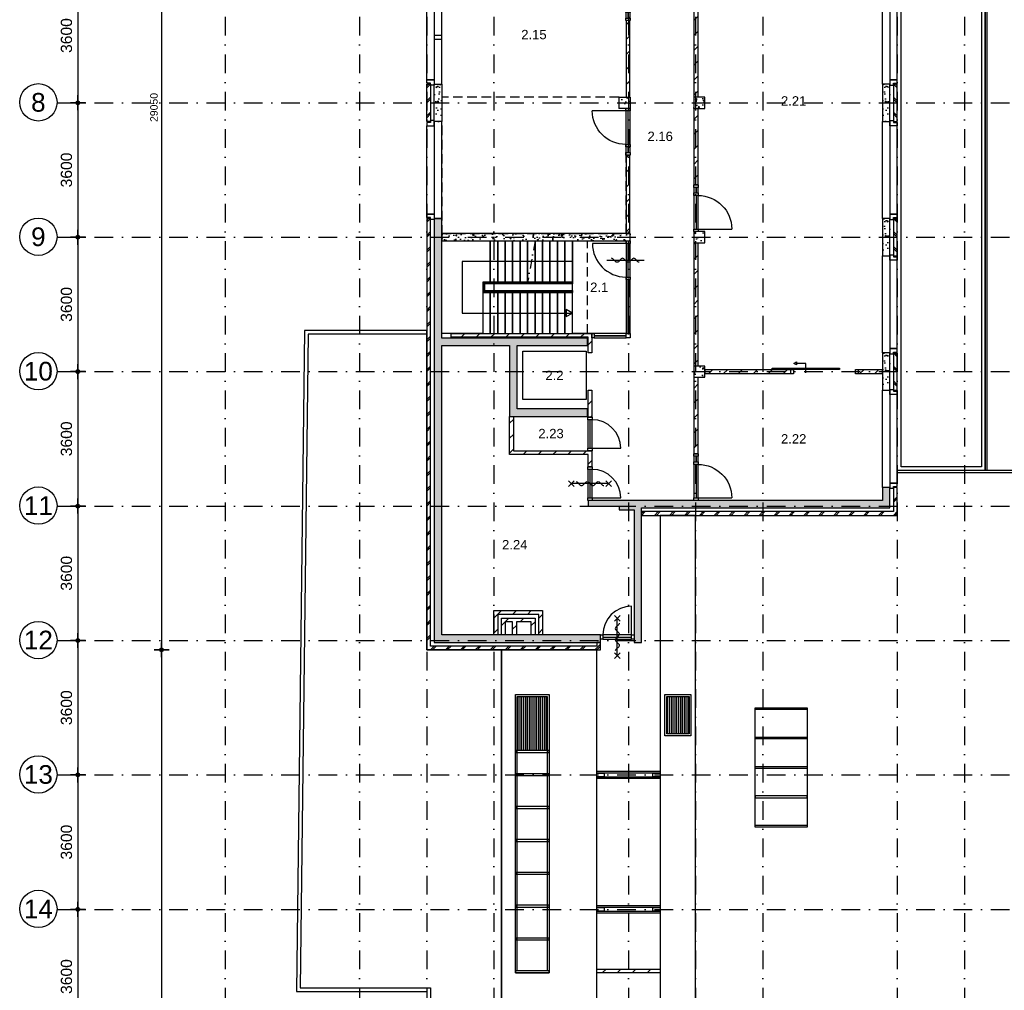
# Model space of a CAD drawing. Header units: millimetres. Extents: x -5500 to 79887, y -71178 to 5500.
# Tile 2 of 14: x -5500 to 20865, y -49568 to -23575. Entities that reach past the tile are written whole.
import ezdxf
from ezdxf.enums import TextEntityAlignment as Align

# ---------------------------------------------------------------- set-up
doc = ezdxf.new("R2010")
doc.units = ezdxf.units.MM
doc.header["$LTSCALE"] = 100
for name, pattern in [('DASHDOT', [1, 0.5, -0.25, 0, -0.25]), ('DASHEDX2', [38.1, 25.4, -12.7]), ('p_stramien$0$DASHDOT', [1, 0.5, -0.25, 0, -0.25])]:
    doc.linetypes.add(name, pattern=pattern)
for name, color, linetype in [('A--A21--_BUITENWAND', 9, 'Continuous'), ('A--A22--_BINNENWAND', 9, 'Continuous'), ('A--A28--_KONSTRUKTIES', 9, 'Continuous'), ('A--L21--_BUITENWAND', 4, 'Continuous'), ('A--L22--_BINNENWAND', 7, 'Continuous'), ('A--L24--_TRAPPEN', 1, 'Continuous'), ('A--L27--_DAKEN', 7, 'Continuous'), ('A--L28--_KONSTRUKTIES', 4, 'Continuous'), ('A--L31--_BUITENKOZIJN', 4, 'Continuous'), ('A--L32--_BINNENKOZIJN', 4, 'Continuous'), ('A--L45--_PLAFONDAFW', 9, 'Continuous'), ('A--L65--_BEVEILIGING', 1, 'Continuous'), ('A--L66--_TRANSPORTINSTAL', 1, 'Continuous'), ('A--M$1A_MAATVOERING', 1, 'Continuous'), ('A--T$1A_0_25MM', 4, 'Continuous'), ('p_stramien$0$A--L$7A-_STRAMIEN', 250, 'p_stramien$0$DASHDOT'), ('p_stramien$0$A--M$1A_MAATVOERING', 1, 'Continuous'), ('p_stramien$0$A--T$1A_0_50MM', 3, 'Continuous')]:
    doc.layers.add(name, color=color, linetype=linetype)
doc.styles.add('p_stramien$0$TEXT-0_30', font='arial.ttf', dxfattribs={"height": 300})
doc.styles.add('p_stramien$0$TEXT-0_50', font='arial.ttf', dxfattribs={"height": 500})
doc.styles.add('TEXT-0_20', font='arial.ttf', dxfattribs={"height": 200})
doc.styles.add('TEXT-0_25', font='arial.ttf', dxfattribs={"height": 250})
doc.dimstyles.new('DIM-2', dxfattribs={"dimscale": 100, "dimtxt": 2, "dimasz": 1, "dimexe": 0, "dimexo": 0, "dimgap": 0, "dimtad": 0, "dimdec": 0, "dimzin": 0, "dimdsep": 46, "dimtxsty": 'TEXT-0_20', "dimblk1": 'MAATPUNT', "dimblk2": 'MAATPUNT', "dimsah": 1, "dimcen": 0, "dimse1": 1, "dimse2": 1, "dimclrd": 9, "dimclre": 1, "dimclrt": 2, "dimazin": 0, "dimtfac": 0.75, "dimtdec": 0, "dimtix": 1, "dimtmove": 2, "dimatfit": 3, "dimfxl": 0, "dimtvp": 1, "dimtolj": 1, "dimtzin": 0, "dimarcsym": 0})
doc.dimstyles.new('p_stramien$0$DIM-3', dxfattribs={"dimscale": 100, "dimtxt": 3, "dimasz": 1, "dimexe": 0, "dimexo": 0, "dimgap": 0, "dimtad": 0, "dimdec": 0, "dimzin": 0, "dimdsep": 46, "dimtxsty": 'p_stramien$0$TEXT-0_30', "dimblk1": 'p_stramien$0$MAATPUNT', "dimblk2": 'p_stramien$0$MAATPUNT', "dimsah": 1, "dimcen": 0, "dimse1": 1, "dimse2": 1, "dimclrd": 9, "dimclre": 1, "dimclrt": 3, "dimazin": 0, "dimtfac": 0.75, "dimtdec": 0, "dimtix": 1, "dimtmove": 2, "dimatfit": 3, "dimfxl": 0, "dimtvp": 1, "dimtolj": 1, "dimtzin": 0, "dimarcsym": 0})
pattern_1 = [(45, (0, 50), (-200, 200), []), (45, (50, 50), (-200, 200), [])]
pattern_2 = [(45, (0, 0), (-200, 200), [])]
pattern_3 = [(90, (0, 0), (-50, 3e-15), [])]

# ---------------------------------------------------------------- blocks, each defined once
blk = doc.blocks.new('bu_koz_2600')
at = {"layer": 'A--L21--_BUITENWAND', "color": 9}
blk.add_lwpolyline([(0, -300), (2600, -300), (2600, -100), (0, -100)], close=True, dxfattribs=at)
at = {"layer": 'A--L31--_BUITENKOZIJN', "color": 1}
for points in [[(-25, 0), (25, 0), (25, 100), (115, 100), (115, -100), (-25, -100), (-25, 0)], [(2625, 0), (2575, 0), (2575, 100), (2485, 100), (2485, -100), (2625, -100), (2625, 0)]]:
    blk.add_lwpolyline(points, dxfattribs=at)
at = {"layer": 'A--L31--_BUITENKOZIJN', "color": 9}
blk.add_lwpolyline([(115, 100), (2485, 100), (2485, -100), (115, -100)], close=True, dxfattribs=at)
blk = doc.blocks.new('bi_koz_1250')
at = {"layer": 'A--L32--_BINNENKOZIJN', "color": 1}
for points in [[(-57, -67), (57, -67), (57, 0), (-57, 0)], [(0, -67), (57, -67), (57, -967), (0, -967)], [(-57, -1034), (57, -1034), (57, -967), (-57, -967)], [(-57, -1250), (57, -1250), (57, -1183), (-57, -1183)]]:
    blk.add_lwpolyline(points, close=True, dxfattribs=at)
at = {"layer": 'A--L32--_BINNENKOZIJN', "color": 9}
for points in [[(-57, -67), (57, -67), (57, -967), (-57, -967)], [(-57, -1034), (0, -1034), (0, -1183), (-57, -1183)], [(0, -1034), (57, -1034), (57, -1183), (0, -1183)]]:
    blk.add_lwpolyline(points, close=True, dxfattribs=at)
blk.add_lwpolyline([(57, -67), (957, -67)], dxfattribs=at)
blk.add_arc((57, -67), 900, 270, 0, dxfattribs=at)
blk = doc.blocks.new('brand_zs')
at = {"layer": 'A--L65--_BEVEILIGING'}
blk.add_lwpolyline([(-298, 50, -0.198912), (-263, 35), (-185, -43, 0.414214), (-114, -43), (-35, 35, -0.414214), (35, 35), (114, -43, 0.414214), (185, -43), (263, 35, -0.414214), (334, 35), (412, -43, 0.203344), (448, -58)], format="xyb", dxfattribs=at)
blk.add_lwpolyline([(573, -4), (-427, -4)], dxfattribs=at)
blk = doc.blocks.new('bi_koz_900')
at = {"layer": 'A--L32--_BINNENKOZIJN', "color": 1}
for points in [[(57, -67), (-57, -67), (-57, 0), (57, 0)], [(0, -67), (-57, -67), (-57, -833), (0, -833)], [(57, -900), (-57, -900), (-57, -833), (57, -833)]]:
    blk.add_lwpolyline(points, close=True, dxfattribs=at)
at = {"layer": 'A--L32--_BINNENKOZIJN', "color": 9}
blk.add_lwpolyline([(-57, -67), (-823, -67)], dxfattribs=at)
blk.add_lwpolyline([(57, -67), (-57, -67), (-57, -833), (57, -833)], close=True, dxfattribs=at)
blk.add_arc((-57, -67), 766, 180, 270, dxfattribs=at)
blk = doc.blocks.new('bi_koz_sfd_1800')
at = {"layer": 'A--L32--_BINNENKOZIJN', "color": 1}
for points in [[(-57, -67), (57, -67), (57, 0), (-57, 0)], [(57, -500), (57, -2300), (97, -2300), (97, -500)], [(-57, -1800), (57, -1800), (57, -1733), (-57, -1733)]]:
    blk.add_lwpolyline(points, close=True, dxfattribs=at)
at = {"layer": 'A--L32--_BINNENKOZIJN', "color": 7}
blk.add_lwpolyline([(-28, -1400), (222, -1400), (222, -1650)], dxfattribs=at)
for points in [[(181, -1650), (222, -1720), (263, -1650)], [(222, -1650), (222, -1650), (222, -1650)]]:
    blk.add_lwpolyline(points, close=True, dxfattribs=at)
blk = doc.blocks.new('p_stramien$0$stramien')
at = {"layer": 'p_stramien$0$A--M$1A_MAATVOERING', "color": 1}
blk.add_circle((0, 0), 500, dxfattribs=at)
at = {"layer": 'p_stramien$0$A--T$1A_0_50MM', "style": 'p_stramien$0$TEXT-0_50'}
blk.add_attdef('AS', text='', height=500, dxfattribs=at).set_placement((0, 0), align=Align.MIDDLE_CENTER)
blk = doc.blocks.new('p_stramien$0$MAATPUNT')
at = {"color": 9, "linetype": 'Continuous'}
for p, q in [((-2, 0), (2, 0)), ((0, 2), (0, -2))]:
    blk.add_line(p, q, dxfattribs=at)
at = {"color": 1, "linetype": 'Continuous'}
blk.add_circle((0, 0), 0.5, dxfattribs=at)
blk = doc.blocks.new('*D327')
at = {"layer": 'p_stramien$0$A--M$1A_MAATVOERING', "color": 9, "lineweight": -2}
blk.add_line((-3941, -22300), (-3941, -25700), dxfattribs=at)
at = {"layer": 'p_stramien$0$A--M$1A_MAATVOERING', "color": 9, "lineweight": -2, "xscale": 100, "yscale": 100, "zscale": 100}
for p, rotation in [((-3941, -22200), 90), ((-3941, -25800), 270)]:
    blk.add_blockref('p_stramien$0$MAATPUNT', p, dxfattribs=dict(at, rotation=rotation))
at = {"layer": 'p_stramien$0$A--M$1A_MAATVOERING', "color": 3, "insert": (-4247, -24000), "char_height": 300, "attachment_point": 5, "rotation": 90, "style": 'p_stramien$0$TEXT-0_30'}
blk.add_mtext('\\A1;3600', dxfattribs=at)
blk = doc.blocks.new('*D325')
at = {"layer": 'p_stramien$0$A--M$1A_MAATVOERING', "color": 9, "lineweight": -2}
blk.add_line((-3941, -25900), (-3941, -29300), dxfattribs=at)
at = {"layer": 'p_stramien$0$A--M$1A_MAATVOERING', "color": 9, "lineweight": -2, "xscale": 100, "yscale": 100, "zscale": 100}
for p, rotation in [((-3941, -25800), 90), ((-3941, -29400), 270)]:
    blk.add_blockref('p_stramien$0$MAATPUNT', p, dxfattribs=dict(at, rotation=rotation))
at = {"layer": 'p_stramien$0$A--M$1A_MAATVOERING', "color": 3, "insert": (-4247, -27600), "char_height": 300, "attachment_point": 5, "rotation": 90, "style": 'p_stramien$0$TEXT-0_30'}
blk.add_mtext('\\A1;3600', dxfattribs=at)
blk = doc.blocks.new('*D323')
at = {"layer": 'p_stramien$0$A--M$1A_MAATVOERING', "color": 9, "lineweight": -2}
blk.add_line((-3941, -29500), (-3941, -32900), dxfattribs=at)
at = {"layer": 'p_stramien$0$A--M$1A_MAATVOERING', "color": 9, "lineweight": -2, "xscale": 100, "yscale": 100, "zscale": 100}
for p, rotation in [((-3941, -29400), 90), ((-3941, -33000), 270)]:
    blk.add_blockref('p_stramien$0$MAATPUNT', p, dxfattribs=dict(at, rotation=rotation))
at = {"layer": 'p_stramien$0$A--M$1A_MAATVOERING', "color": 3, "insert": (-4247, -31200), "char_height": 300, "attachment_point": 5, "rotation": 90, "style": 'p_stramien$0$TEXT-0_30'}
blk.add_mtext('\\A1;3600', dxfattribs=at)
blk = doc.blocks.new('*D321')
at = {"layer": 'p_stramien$0$A--M$1A_MAATVOERING', "color": 9, "lineweight": -2}
blk.add_line((-3941, -33100), (-3941, -36500), dxfattribs=at)
at = {"layer": 'p_stramien$0$A--M$1A_MAATVOERING', "color": 9, "lineweight": -2, "xscale": 100, "yscale": 100, "zscale": 100}
for p, rotation in [((-3941, -33000), 90), ((-3941, -36600), 270)]:
    blk.add_blockref('p_stramien$0$MAATPUNT', p, dxfattribs=dict(at, rotation=rotation))
at = {"layer": 'p_stramien$0$A--M$1A_MAATVOERING', "color": 3, "insert": (-4247, -34800), "char_height": 300, "attachment_point": 5, "rotation": 90, "style": 'p_stramien$0$TEXT-0_30'}
blk.add_mtext('\\A1;3600', dxfattribs=at)
blk = doc.blocks.new('*D319')
at = {"layer": 'p_stramien$0$A--M$1A_MAATVOERING', "color": 9, "lineweight": -2}
blk.add_line((-3941, -36700), (-3941, -40100), dxfattribs=at)
at = {"layer": 'p_stramien$0$A--M$1A_MAATVOERING', "color": 9, "lineweight": -2, "xscale": 100, "yscale": 100, "zscale": 100}
for p, rotation in [((-3941, -36600), 90), ((-3941, -40200), 270)]:
    blk.add_blockref('p_stramien$0$MAATPUNT', p, dxfattribs=dict(at, rotation=rotation))
at = {"layer": 'p_stramien$0$A--M$1A_MAATVOERING', "color": 3, "insert": (-4247, -38400), "char_height": 300, "attachment_point": 5, "rotation": 90, "style": 'p_stramien$0$TEXT-0_30'}
blk.add_mtext('\\A1;3600', dxfattribs=at)
blk = doc.blocks.new('*D317')
at = {"layer": 'p_stramien$0$A--M$1A_MAATVOERING', "color": 9, "lineweight": -2}
blk.add_line((-3941, -40300), (-3941, -43700), dxfattribs=at)
at = {"layer": 'p_stramien$0$A--M$1A_MAATVOERING', "color": 9, "lineweight": -2, "xscale": 100, "yscale": 100, "zscale": 100}
for p, rotation in [((-3941, -40200), 90), ((-3941, -43800), 270)]:
    blk.add_blockref('p_stramien$0$MAATPUNT', p, dxfattribs=dict(at, rotation=rotation))
at = {"layer": 'p_stramien$0$A--M$1A_MAATVOERING', "color": 3, "insert": (-4247, -42000), "char_height": 300, "attachment_point": 5, "rotation": 90, "style": 'p_stramien$0$TEXT-0_30'}
blk.add_mtext('\\A1;3600', dxfattribs=at)
blk = doc.blocks.new('*D315')
at = {"layer": 'p_stramien$0$A--M$1A_MAATVOERING', "color": 9, "lineweight": -2}
blk.add_line((-3941, -43900), (-3941, -47300), dxfattribs=at)
at = {"layer": 'p_stramien$0$A--M$1A_MAATVOERING', "color": 9, "lineweight": -2, "xscale": 100, "yscale": 100, "zscale": 100}
for p, rotation in [((-3941, -43800), 90), ((-3941, -47400), 270)]:
    blk.add_blockref('p_stramien$0$MAATPUNT', p, dxfattribs=dict(at, rotation=rotation))
at = {"layer": 'p_stramien$0$A--M$1A_MAATVOERING', "color": 3, "insert": (-4247, -45600), "char_height": 300, "attachment_point": 5, "rotation": 90, "style": 'p_stramien$0$TEXT-0_30'}
blk.add_mtext('\\A1;3600', dxfattribs=at)
blk = doc.blocks.new('*D345')
at = {"layer": 'p_stramien$0$A--M$1A_MAATVOERING', "color": 9, "lineweight": -2}
blk.add_line((-3941, -47500), (-3941, -50900), dxfattribs=at)
at = {"layer": 'p_stramien$0$A--M$1A_MAATVOERING', "color": 9, "lineweight": -2, "xscale": 100, "yscale": 100, "zscale": 100}
for p, rotation in [((-3941, -47400), 90), ((-3941, -51000), 270)]:
    blk.add_blockref('p_stramien$0$MAATPUNT', p, dxfattribs=dict(at, rotation=rotation))
at = {"layer": 'p_stramien$0$A--M$1A_MAATVOERING', "color": 3, "insert": (-4247, -49200), "char_height": 300, "attachment_point": 5, "rotation": 90, "style": 'p_stramien$0$TEXT-0_30'}
blk.add_mtext('\\A1;3600', dxfattribs=at)
blk = doc.blocks.new('brand_zs_30')
at = {"layer": 'A--L65--_BEVEILIGING'}
for points in [[(-577, -75), (-427, 75)], [(-427, -75), (-577, 75)], [(498, 0), (-502, 0)], [(423, -75), (573, 75)], [(573, -75), (423, 75)]]:
    blk.add_lwpolyline(points, dxfattribs=at)
blk.add_lwpolyline([(-373, 54, -0.198912), (-338, 40), (-260, -39, 0.414214), (-189, -39), (-110, 40, -0.414214), (-40, 40), (39, -39, 0.414214), (110, -39), (188, 40, -0.414214), (259, 40), (337, -39, 0.203344), (373, -53)], format="xyb", dxfattribs=at)
blk = doc.blocks.new('MAATPUNT')
at = {"color": 9, "linetype": 'Continuous'}
for p, q in [((-2, 0), (2, 0)), ((0, 2), (0, -2))]:
    blk.add_line(p, q, dxfattribs=at)
at = {"color": 1, "linetype": 'Continuous'}
blk.add_circle((0, 0), 0.5, dxfattribs=at)
blk = doc.blocks.new('*D191')
at = {"layer": 'A--M$1A_MAATVOERING', "color": 9, "lineweight": -2}
blk.add_line((-1700, -11500), (-1700, -40350), dxfattribs=at)
at = {"layer": 'A--M$1A_MAATVOERING', "color": 9, "lineweight": -2, "xscale": 100, "yscale": 100, "zscale": 100}
for p, rotation in [((-1700, -11400), 90), ((-1700, -40450), 270)]:
    blk.add_blockref('MAATPUNT', p, dxfattribs=dict(at, rotation=rotation))
at = {"layer": 'A--M$1A_MAATVOERING', "color": 2, "insert": (-1904.2, -25925), "char_height": 200, "attachment_point": 5, "rotation": 90, "style": 'TEXT-0_20'}
blk.add_mtext('\\A1;29050', dxfattribs=at)
blk = doc.blocks.new('*D192')
at = {"layer": 'A--M$1A_MAATVOERING', "color": 9, "lineweight": -2}
blk.add_line((-1700, -40550), (-1700, -63700), dxfattribs=at)
at = {"layer": 'A--M$1A_MAATVOERING', "color": 9, "lineweight": -2, "xscale": 100, "yscale": 100, "zscale": 100}
for p, rotation in [((-1700, -40450), 90), ((-1700, -63800), 270)]:
    blk.add_blockref('MAATPUNT', p, dxfattribs=dict(at, rotation=rotation))
at = {"layer": 'A--M$1A_MAATVOERING', "color": 2, "insert": (-1904.2, -52125), "char_height": 200, "attachment_point": 5, "rotation": 90, "style": 'TEXT-0_20'}
blk.add_mtext('\\A1;23350', dxfattribs=at)
blk = doc.blocks.new('p_stramien')
at = {"layer": 'p_stramien$0$A--L$7A-_STRAMIEN', "ltscale": 10}
for points in [[(0, 4500), (0, -70400)], [(3600, 4500), (3600, -70400)], [(5400, 4500), (5400, -70400)], [(7200, 4500), (7200, -70400)], [(10800, 4500), (10800, -70400)], [(12600, 4500), (12600, -70400)], [(14400, 4500), (14400, -70400)], [(18000, 4500), (18000, -70400)], [(19800, 4500), (19800, -70400)], [(-4500.1, -25800), (42100, -25800)], [(-4500.1, -29400), (42100, -29400)], [(-4500.1, -33000), (42100, -33000)], [(-4500.1, -36600), (42100, -36600)], [(-4500.1, -40200), (42100, -40200)], [(-4500.1, -43800), (42100, -43800)], [(-4500.1, -47400), (42100, -47400)]]:
    blk.add_lwpolyline(points, dxfattribs=at)
at = {"layer": 'p_stramien$0$A--L$7A-_STRAMIEN', "rotation": 360}
for p, values in [((-5000, -25788.1), {'AS': '8'}), ((-5000, -29388.1), {'AS': '9'}), ((-5000, -32988.1), {'AS': '10'}), ((-5000, -36588.1), {'AS': '11'}), ((-5000, -40188.1), {'AS': '12'}), ((-5000, -43788.1), {'AS': '13'}), ((-5000, -47388.1), {'AS': '14'})]:
    blk.add_blockref('p_stramien$0$stramien', p, dxfattribs=at).add_auto_attribs(values)
at = {"layer": 'p_stramien$0$A--M$1A_MAATVOERING'}
for base, p1, p2, picture, middle in [((-3940.8, -25800), (0, -22200), (0, -25800), '*D327', (-4247.1, -24000)), ((-3940.8, -29400), (0, -25800), (0, -29400), '*D325', (-4247.1, -27600)), ((-3940.8, -33000), (0, -29400), (0, -33000), '*D323', (-4247.1, -31200)), ((-3940.8, -36600), (0, -33000), (0, -36600), '*D321', (-4247.1, -34800)), ((-3940.8, -40200), (0, -36600), (0, -40200), '*D319', (-4247.1, -38400)), ((-3940.8, -43800), (0, -40200), (0, -43800), '*D317', (-4247.1, -42000)), ((-3940.8, -47400), (0, -43800), (0, -47400), '*D315', (-4247.1, -45600)), ((-3940.8, -51000), (0, -47400), (0, -51000), '*D345', (-4247.1, -49200))]:
    dim = blk.add_linear_dim(base=base, p1=p1, p2=p2, angle=90, dimstyle='p_stramien$0$DIM-3', dxfattribs=at)
    dim.commit()
    dim.dimension.update_dxf_attribs({"geometry": picture, "text_midpoint": middle})

msp = doc.modelspace()

# ---------------------------------------------------------------- hatches: boundary and pattern name
at = {"layer": 'A--A21--_BUITENWAND'}
h = msp.add_hatch(dxfattribs=at)
h.set_pattern_fill('BAKSTEEN', color=256, scale=100, style=0)
h.set_pattern_definition(pattern_1)
h.paths.add_polyline_path([(5400, -25300), (5400, -26300), (5500, -26300), (5500, -25300)])
h = msp.add_hatch(dxfattribs=at)
h.set_pattern_fill('CONCRETE2', color=256, scale=25, style=0)
h.paths.add_polyline_path([(5600, -25300), (5600, -26300), (5800, -26300), (5800, -25300)])
h = msp.add_hatch(dxfattribs=at)
h.set_pattern_fill('CONCRETE2', color=256, scale=25, angle=180, style=0)
h.set_pattern_definition([(130, (23400, 0), (-364.3682, -31.878), [38.1, -419.1]), (185, (23400, 0), (70.4857, 382.1136), [30.48, -335.28]), (79.5486, (23369.64, -2.66), (-293.8828, 350.2353), [32.38, -356.18]), (133.8158, (23400, 101.6), (-542.1585, -84.084), [57.15, -628.65]), (83.3644, (23354.8, 94.6), (-474.809, 494.852), [48.57, -534.27]), (188.8158, (23400, 101.6), (-474.808, 494.852), [45.72, -502.92]), (159, (23349.2, 76.2), (-303.2288, -204.5304), [38.1, -419.1]), (214, (23349.2, 76.2), (-123.604, 368.376), [30.48, -335.28]), (108.5486, (23323.93, 59.16), (-426.833, 163.8455), [32.38, -356.18]), (142.5, (23400, 0), (-6.1772, 169.1101), [0, -331.216, 0, -340.36, 0, -336.55]), (172.5, (23400, 0), (-133.6393, 200.3611), [0, -194.056, 0, -323.596, 0, -128.27]), (212.5, (23513.28, 0), (-271.1818, -11.4579), [0, -127, 0, -396.24, 0, -525.78]), (222.5, (23564.08, 0), (-296.2586, 50.8533), [0, -165.1, 0, -263.144, 0, -373.38])])
h.paths.add_polyline_path([(17800, -25300), (17800, -26300), (17600, -26300), (17600, -25300)])
h = msp.add_hatch(dxfattribs=at)
h.set_pattern_fill('BAKSTEEN', color=256, scale=100, angle=180, style=0)
h.set_pattern_definition([(135, (23400, 50), (200, 200), []), (135, (23350, 50), (200, 200), [])])
h.paths.add_polyline_path([(18000, -25300), (18000, -26300), (17900, -26300), (17900, -25300)])
h = msp.add_hatch(dxfattribs=at)
h.set_pattern_fill('BAKSTEEN', color=256, scale=100, style=0)
h.set_pattern_definition(pattern_1)
h.paths.add_polyline_path([(5400, -39700), (5400, -40450), (10050, -40450), (10050, -40350), (10050, -40250), (9950, -40250), (9950, -40350), (5500, -40350), (5500, -39700), (5500, -28900), (5400, -28900)])
h = msp.add_hatch(dxfattribs=at)
h.set_pattern_fill('CONCRETE2', color=256, scale=25, style=0)
h.paths.add_polyline_path([(5600, -39700), (5600, -40250), (10050, -40250), (10050, -40050), (5800, -40050), (5800, -39700), (5800, -32300), (7620, -32300), (7620, -34200), (9700, -34200), (9700, -34000), (7820, -34000), (7820, -32300), (9700, -32300), (9700, -32100), (5800, -32100), (5800, -28900), (5600, -28900), (5600, -32100), (5600, -32300)])
h = msp.add_hatch(dxfattribs=at)
h.set_pattern_fill('CONCRETE2', color=256, scale=25, angle=180, style=0)
h.set_pattern_definition([(130, (23400, -3600), (-364.3682, -31.878), [38.1, -419.1]), (185, (23400, -3600), (70.4857, 382.1136), [30.48, -335.28]), (79.5486, (23369.64, -3602.66), (-293.8828, 350.2353), [32.38, -356.18]), (133.8158, (23400, -3498.4), (-542.1585, -84.084), [57.15, -628.65]), (83.3644, (23354.8, -3505.4), (-474.809, 494.852), [48.57, -534.27]), (188.8158, (23400, -3498.4), (-474.808, 494.852), [45.72, -502.92]), (159, (23349.2, -3523.8), (-303.2288, -204.5304), [38.1, -419.1]), (214, (23349.2, -3523.8), (-123.604, 368.376), [30.48, -335.28]), (108.5486, (23323.93, -3540.84), (-426.833, 163.8455), [32.38, -356.18]), (142.5, (23400, -3600), (-6.1772, 169.1101), [0, -331.216, 0, -340.36, 0, -336.55]), (172.5, (23400, -3600), (-133.6393, 200.3611), [0, -194.056, 0, -323.596, 0, -128.27]), (212.5, (23513.28, -3600), (-271.1818, -11.4579), [0, -127, 0, -396.24, 0, -525.78]), (222.5, (23564.08, -3600), (-296.2586, 50.8533), [0, -165.1, 0, -263.144, 0, -373.38])])
h.paths.add_polyline_path([(17800, -28900), (17800, -29900), (17600, -29900), (17600, -28900)])
h = msp.add_hatch(dxfattribs=at)
h.set_pattern_fill('BAKSTEEN', color=256, scale=100, angle=180, style=0)
h.set_pattern_definition([(135, (23400, -3550), (200, 200), []), (135, (23350, -3550), (200, 200), [])])
h.paths.add_polyline_path([(18000, -28900), (18000, -29900), (17900, -29900), (17900, -28900)])
h = msp.add_hatch(dxfattribs=at)
h.set_pattern_fill('CONCRETE2', color=256, scale=25, style=0)
h.paths.add_polyline_path([(5800, -29500), (10850, -29500), (10850, -29300), (5800, -29300)])
h = msp.add_hatch(dxfattribs=at)
h.set_pattern_fill('CONCRETE2', color=256, scale=25, angle=180, style=0)
h.set_pattern_definition([(130, (23400, -7200), (-364.3682, -31.878), [38.1, -419.1]), (185, (23400, -7200), (70.4857, 382.1136), [30.48, -335.28]), (79.5486, (23369.64, -7202.66), (-293.8828, 350.2353), [32.38, -356.18]), (133.8158, (23400, -7098.4), (-542.1585, -84.084), [57.15, -628.65]), (83.3644, (23354.8, -7105.4), (-474.809, 494.852), [48.57, -534.27]), (188.8158, (23400, -7098.4), (-474.808, 494.852), [45.72, -502.92]), (159, (23349.2, -7123.8), (-303.2288, -204.5304), [38.1, -419.1]), (214, (23349.2, -7123.8), (-123.604, 368.376), [30.48, -335.28]), (108.5486, (23323.93, -7140.84), (-426.833, 163.8455), [32.38, -356.18]), (142.5, (23400, -7200), (-6.1772, 169.1101), [0, -331.216, 0, -340.36, 0, -336.55]), (172.5, (23400, -7200), (-133.6393, 200.3611), [0, -194.056, 0, -323.596, 0, -128.27]), (212.5, (23513.28, -7200), (-271.1818, -11.4579), [0, -127, 0, -396.24, 0, -525.78]), (222.5, (23564.08, -7200), (-296.2586, 50.8533), [0, -165.1, 0, -263.144, 0, -373.38])])
h.paths.add_polyline_path([(17800, -32500), (17800, -33500), (17600, -33500), (17600, -32500)])
h = msp.add_hatch(dxfattribs=at)
h.set_pattern_fill('BAKSTEEN', color=256, scale=100, angle=180, style=0)
h.set_pattern_definition([(135, (23400, -7150), (200, 200), []), (135, (23350, -7150), (200, 200), [])])
h.paths.add_polyline_path([(18000, -32500), (18000, -33500), (17900, -33500), (17900, -32500)])
h = msp.add_hatch(dxfattribs=at)
h.set_pattern_fill('CONCRETE2', color=256, scale=25, style=0)
h.paths.add_polyline_path([(10950, -40250), (11150, -40250), (11150, -36650), (17800, -36650), (17800, -36650), (17800, -36500), (17800, -36500), (17800, -36100), (17600, -36100), (17600, -36450), (10950, -36450), (9720, -36450), (9720, -36600), (10550, -36600), (10550, -36700), (10950, -36700), (10950, -36750)])
h = msp.add_hatch(dxfattribs=at)
h.set_pattern_fill('BAKSTEEN', color=256, scale=100, style=0)
h.set_pattern_definition(pattern_1)
h.paths.add_polyline_path([(15000, -36850), (17900, -36850), (18000, -36850), (18000, -36100), (17900, -36100), (17900, -36750), (11150, -36750), (11150, -36850)])
at = {"layer": 'A--A22--_BINNENWAND'}
h = msp.add_hatch(dxfattribs=at)
h.set_pattern_fill('KALKZANDSTEEN', color=256, scale=100, style=0)
h.set_pattern_definition([(45, (0, -2950), (-200, 200), [])])
h.paths.add_polyline_path([(12560, -22350), (12560, -25650), (12660, -25650), (12660, -22350)])
h = msp.add_hatch(dxfattribs=at)
h.set_pattern_fill('KALKZANDSTEEN', color=256, scale=100, style=0)
h.set_pattern_definition([(45, (-0.34, -1250), (-200, 200), [])])
h.paths.add_polyline_path([(10839.7, -25650), (10839.7, -23600), (10739.7, -23600), (10739.7, -25650)])
h = msp.add_hatch(dxfattribs=at)
h.set_pattern_fill('KALKZANDSTEEN', color=256, scale=100, style=0)
h.set_pattern_definition([(45, (0, -3600), (-200, 200), [])])
h.paths.add_polyline_path([(12560, -25950), (12560, -28000), (12660, -28000), (12660, -25950)])
h = msp.add_hatch(dxfattribs=at)
h.set_pattern_fill('KALKZANDSTEEN', color=256, scale=100, style=0)
h.set_pattern_definition([(45, (-0.34, -3600), (-200, 200), [])])
h.paths.add_polyline_path([(10839.7, -29300), (10839.7, -27200), (10739.7, -27200), (10739.7, -29300)])
h = msp.add_hatch(dxfattribs=at)
h.set_pattern_fill('KALKZANDSTEEN', color=256, scale=100, style=0)
h.set_pattern_definition([(45, (0, -10150), (-200, 200), [])])
h.paths.add_polyline_path([(12560, -29550), (12560, -32850), (12660, -32850), (12660, -29550)])
h = msp.add_hatch(dxfattribs=at)
h.set_pattern_fill('KALKZANDSTEEN', color=256, scale=100, style=0)
h.set_pattern_definition(pattern_2)
h.paths.add_polyline_path([(6050, -32080), (9720, -32080), (9720, -32500), (9820, -32500), (9820, -31980), (6050, -31980)])
h = msp.add_hatch(dxfattribs=at)
h.set_pattern_fill('KALKZANDSTEEN', color=256, scale=100, angle=180, style=0)
h.set_pattern_definition([(225, (20950, -53450), (200, -200), [])])
h.paths.add_polyline_path([(15150, -32950), (12850, -32950), (12850, -33050), (15150, -33050)])
h = msp.add_hatch(dxfattribs=at)
h.set_pattern_fill('KALKZANDSTEEN', color=256, scale=100, angle=180, style=0)
h.set_pattern_definition([(225, (23400, -53450), (200, -200), [])])
h.paths.add_polyline_path([(17600, -32950), (16950, -32950), (16950, -33050), (17600, -33050)])
h = msp.add_hatch(dxfattribs=at)
h.set_pattern_fill('KALKZANDSTEEN', color=256, scale=100, style=0)
h.set_pattern_definition([(45, (0, -10800), (-200, 200), [])])
h.paths.add_polyline_path([(12560, -33150), (12560, -35200), (12660, -35200), (12660, -33150)])
h = msp.add_hatch(dxfattribs=at)
h.set_pattern_fill('KALKZANDSTEEN', color=256, scale=100, style=0)
h.set_pattern_definition(pattern_2)
h.paths.add_polyline_path([(9820, -33500), (9720, -33500), (9720, -34220), (9820, -34220)])
h = msp.add_hatch(dxfattribs=at)
h.set_pattern_fill('KALKZANDSTEEN', color=256, scale=100, style=0)
h.set_pattern_definition(pattern_2)
h.paths.add_polyline_path([(7620, -34200), (7620, -35120), (7620, -35220), (9720, -35220), (9720, -35550), (9820, -35550), (9820, -35120), (7720, -35120), (7720, -34200)])
h = msp.add_hatch(dxfattribs=at)
h.set_pattern_fill('KALKZANDSTEEN', color=256, scale=100, style=0)
h.set_pattern_definition(pattern_2)
h.paths.add_polyline_path([(7200, -39400), (7200, -40050), (7300, -40050), (7300, -39500), (8400, -39500), (8400, -40050), (8500, -40050), (8500, -39400)])
h = msp.add_hatch(dxfattribs=at)
h.set_pattern_fill('KALKZANDSTEEN', color=256, scale=100, style=0)
h.set_pattern_definition(pattern_2)
h.paths.add_polyline_path([(7400, -39600), (7400, -40050), (7500, -40050), (7500, -39700), (7700, -39700), (7700, -40050), (7800, -40050), (7800, -39700), (8200, -39700), (8200, -40050), (8300, -40050), (8300, -39600)])
h = msp.add_hatch(dxfattribs=at)
h.set_pattern_fill('KALKZANDSTEEN', color=256, scale=100, angle=180, style=0, double=1)
h.set_pattern_definition([(225, (0, 0), (200, -200), [])])
h.paths.add_polyline_path([(9950, -49000), (9950, -49100), (11650, -49100), (11650, -49000)])
at = {"layer": 'A--A28--_KONSTRUKTIES'}
h = msp.add_hatch(dxfattribs=at)
h.set_pattern_fill('CONCRETE2', color=256, scale=25, style=0)
h.paths.add_polyline_path([(10550, -25650), (10550, -25950), (10850, -25950), (10850, -25650)])
h = msp.add_hatch(dxfattribs=at)
h.set_pattern_fill('CONCRETE2', color=256, scale=25, style=0)
h.paths.add_polyline_path([(12850, -25950), (12850, -25650), (12550, -25650), (12550, -25950)])
h = msp.add_hatch(dxfattribs=at)
h.set_pattern_fill('CONCRETE2', color=256, scale=25, style=0)
h.paths.add_polyline_path([(12850, -29550), (12850, -29250), (12550, -29250), (12550, -29550)])
h = msp.add_hatch(dxfattribs=at)
h.set_pattern_fill('CONCRETE2', color=256, scale=25, style=0)
h.paths.add_polyline_path([(12850, -33150), (12850, -32850), (12550, -32850), (12550, -33150)])
at = {"layer": 'A--L27--_DAKEN'}
h = msp.add_hatch(dxfattribs=at)
h.set_pattern_fill('_USER', color=9, scale=50, angle=90, style=0, pattern_type=0)
h.set_pattern_definition(pattern_3)
h.paths.add_polyline_path([(8625, -41700), (7825, -41700), (7825, -43150), (8625, -43150)])
h = msp.add_hatch(dxfattribs=at)
h.set_pattern_fill('_USER', color=9, scale=50, angle=90, style=0, pattern_type=0)
h.set_pattern_definition(pattern_3)
h.paths.add_polyline_path([(11825, -41700), (11825, -42700), (12425, -42700), (12425, -41700)])

# ---------------------------------------------------------------- linework, layer by layer
msp.add_lwpolyline([(6350, -30050), (6350, -31430), (9300, -31430)])
for points in [[(11775, -42750), (11775, -41650), (12475, -41650), (12475, -42750)], [(11825, -42700), (11825, -41700), (12425, -41700), (12425, -42700)], [(14190, -45200), (14190, -42000), (15590, -42000), (15590, -45200)], [(14190, -42050), (14190, -42000), (15590, -42000), (15590, -42050)], [(14190, -42837.5), (14190, -42787.5), (15590, -42787.5), (15590, -42837.5)], [(7775, -43200), (8675, -43200), (8675, -43150), (7775, -43150)], [(14190, -43625), (14190, -43575), (15590, -43575), (15590, -43625)], [(7775, -43820), (8675, -43820), (8675, -43770), (7775, -43770)], [(14190, -44362.5), (14190, -44412.5), (15590, -44412.5), (15590, -44362.5)], [(7775, -44700), (8675, -44700), (8675, -44650), (7775, -44650)], [(14190, -45200), (14190, -45150), (15590, -45150), (15590, -45200)], [(7775, -45580), (8675, -45580), (8675, -45530), (7775, -45530)], [(7775, -46460), (8675, -46460), (8675, -46410), (7775, -46410)], [(7775, -47340), (8675, -47340), (8675, -47290), (7775, -47290)], [(7775, -48220), (8675, -48220), (8675, -48170), (7775, -48170)], [(7775, -49100), (8675, -49100), (8675, -49050), (7775, -49050)]]:
    msp.add_lwpolyline(points, close=True)
at = {"layer": 'A--L21--_BUITENWAND', "color": 2}
for points in [[(5400, -26300), (5400, -25300), (5500, -25300), (5500, -26300)], [(18000, -26300), (18000, -25300), (17900, -25300), (17900, -26300)], [(5400, -39700), (5400, -40450), (10050, -40450), (10050, -40350), (10050, -40250), (9950, -40250), (9950, -40350), (5500, -40350), (5500, -39700), (5500, -28900), (5400, -28900)], [(18000, -29900), (18000, -28900), (17900, -28900), (17900, -29900)], [(18000, -33500), (18000, -32500), (17900, -32500), (17900, -33500)]]:
    msp.add_lwpolyline(points, close=True, dxfattribs=at)
at = {"layer": 'A--L21--_BUITENWAND', "color": 3}
for points in [[(5600, -26300), (5600, -25300), (5800, -25300), (5800, -26300)], [(17800, -26300), (17800, -25300), (17600, -25300), (17600, -26300)], [(17800, -29900), (17800, -28900), (17600, -28900), (17600, -29900)], [(5800, -29500), (10850, -29500), (10850, -29300), (5800, -29300)], [(17800, -33500), (17800, -32500), (17600, -32500), (17600, -33500)]]:
    msp.add_lwpolyline(points, close=True, dxfattribs=at)
at = {"layer": 'A--L21--_BUITENWAND', "color": 2}
msp.add_lwpolyline([(15000, -36850), (17900, -36850), (18000, -36850), (18000, -36100), (17900, -36100), (17900, -36750), (11150, -36750), (11150, -36850), (15000, -36850)], dxfattribs=at)
at = {"layer": 'A--L22--_BINNENWAND', "color": 2}
for points in [[(12560, -25650), (12560, -22350), (12660, -22350), (12660, -25650)], [(10839.7, -25650), (10839.7, -23600), (10739.7, -23600), (10739.7, -25650)], [(12560, -28000), (12560, -25950), (12660, -25950), (12660, -28000)], [(10839.7, -29300), (10839.7, -27200), (10739.7, -27200), (10739.7, -29300)], [(12560, -32850), (12560, -29550), (12660, -29550), (12660, -32850)], [(15150, -32950), (12850, -32950), (12850, -33050), (15150, -33050)], [(17600, -32950), (16950, -32950), (16950, -33050), (17600, -33050)], [(12560, -35200), (12560, -33150), (12660, -33150), (12660, -35200)], [(9720, -33500), (9820, -33500), (9820, -34220), (9720, -34220)], [(9950, -49100), (9950, -49000), (11650, -49000), (11650, -49100)]]:
    msp.add_lwpolyline(points, close=True, dxfattribs=at)
for points in [[(9720, -32080), (6050, -32080), (6050, -31980), (9820, -31980), (9820, -32500), (9720, -32500), (9720, -32080)], [(7620, -35120), (7620, -34200), (7720, -34200), (7720, -35120), (9820, -35120), (9820, -35550), (9720, -35550), (9720, -35220), (7620, -35220), (7620, -35120)], [(7200, -40050), (7200, -39400), (8500, -39400), (8500, -40050), (8400, -40050), (8400, -39500), (7300, -39500), (7300, -40050), (7200, -40050)], [(7400, -40050), (7400, -39600), (8300, -39600), (8300, -40050), (8200, -40050), (8200, -39700), (7800, -39700), (7800, -40050), (7700, -40050), (7700, -39700), (7500, -39700), (7500, -40050), (7400, -40050)]]:
    msp.add_lwpolyline(points, dxfattribs=at)
at = {"layer": 'A--L24--_TRAPPEN'}
for points in [[(6900, -29500), (7100, -29500), (7100, -30600), (6900, -30600), (6900, -31980), (5800, -31980), (5800, -29500)], [(7100, -29500), (7300, -29500), (7300, -30600), (7100, -30600)], [(7300, -29500), (7500, -29500), (7500, -30600), (7300, -30600)], [(7500, -29500), (7700, -29500), (7700, -30600), (7500, -30600)], [(7700, -29500), (7900, -29500), (7900, -30600), (7700, -30600)], [(7900, -29500), (8100, -29500), (8100, -30600), (7900, -30600)], [(8100, -29500), (8300, -29500), (8300, -30600), (8100, -30600)], [(8300, -29500), (8500, -29500), (8500, -30600), (8300, -30600)], [(8500, -29500), (8700, -29500), (8700, -30600), (8500, -30600)], [(8700, -29500), (8900, -29500), (8900, -30600), (8700, -30600)], [(8900, -29500), (9100, -29500), (9100, -30600), (8900, -30600)], [(9100, -29500), (9300, -29500), (9300, -30600), (9100, -30600)], [(9300, -29500), (10736, -29500), (10736, -31980), (9300, -31980)], [(6900, -31980), (7100, -31980), (7100, -30880), (6900, -30880)], [(7100, -31980), (7300, -31980), (7300, -30880), (7100, -30880)], [(7300, -31980), (7500, -31980), (7500, -30880), (7300, -30880)], [(7500, -31980), (7700, -31980), (7700, -30880), (7500, -30880)], [(7700, -31980), (7900, -31980), (7900, -30880), (7700, -30880)], [(7900, -31980), (8100, -31980), (8100, -30880), (7900, -30880)], [(8100, -31980), (8300, -31980), (8300, -30880), (8100, -30880)], [(8300, -31980), (8500, -31980), (8500, -30880), (8300, -30880)], [(8500, -31980), (8700, -31980), (8700, -30880), (8500, -30880)], [(8700, -31980), (8900, -31980), (8900, -30880), (8700, -30880)], [(8900, -31980), (9100, -31980), (9100, -30880), (8900, -30880)], [(9100, -31980), (9300, -31980), (9300, -30880), (9100, -30880)]]:
    msp.add_lwpolyline(points, close=True, dxfattribs=at)
at = {"layer": 'A--L24--_TRAPPEN', "color": 9, "linetype": 'DASHDOT', "ltscale": 5}
msp.add_lwpolyline([(8300, -29500), (8100, -30600)], dxfattribs=at)
at = {"layer": 'A--L24--_TRAPPEN', "color": 9}
msp.add_lwpolyline([(9300, -30050), (6350, -30050)], dxfattribs=at)
at = {"layer": 'A--L24--_TRAPPEN'}
for points in [[(9300, -30600), (6900, -30600), (6900, -30880), (9300, -30880)], [(9300, -30625), (6925, -30625), (6925, -30855), (9300, -30855)], [(9300, -30650), (6950, -30650), (6950, -30830), (9300, -30830)], [(9300, -30600), (9300, -30625), (9300, -30650)], [(9300, -30830), (9300, -30855), (9300, -30880)]]:
    msp.add_lwpolyline(points, dxfattribs=at)
at = {"layer": 'A--L24--_TRAPPEN', "color": 9}
msp.add_lwpolyline([(9136.3, -31524.5), (9300, -31430), (9136.3, -31335.5)], close=True, dxfattribs=at)
at = {"layer": 'A--L27--_DAKEN'}
for points in [[(18000, -8300), (20350, -8300), (20350, -35650), (18000, -35650)], [(18100, -8400), (20250, -8400), (20250, -35550), (18100, -35550)], [(20400, -8300), (20400, -35650), (20350, -35650), (20350, -8300)], [(5400, -32000), (2223.8, -32000), (2014.4, -49500), (5500, -49500), (5500, -63700), (7400, -63700), (7400, -43050), (7400, -40450), (5400, -40450)], [(18000, -35650), (18000, -35700), (21330, -35700), (21330, -35650)], [(11650, -63800), (14370, -63800), (14370, -60900), (12600, -60900), (12600, -36850), (11650, -36850), (11650, -60900)], [(7400, -63800), (9950, -63800), (9950, -40450), (7400, -40450)], [(8675, -49100), (7775, -49100), (7775, -41650), (8675, -41650)], [(8625, -49050), (7825, -49050), (7825, -41700), (8625, -41700)]]:
    msp.add_lwpolyline(points, close=True, dxfattribs=at)
for points in [[(5400, -31900), (2125, -31900), (1913.2, -49600), (5400, -49600), (5400, -63800), (7400, -63800), (7400, -43050), (7400, -40450), (5400, -40450), (5400, -32000), (5400, -31900)], [(12600, -60900), (12600, -36850)]]:
    msp.add_lwpolyline(points, dxfattribs=at)
at = {"layer": 'A--L27--_DAKEN', "color": 1}
for points in [[(9950, -43750), (9950, -43700), (11650, -43700), (11650, -43750)], [(9950, -43750), (10150, -43750), (10150, -43850), (9950, -43850)], [(11450, -43750), (11650, -43750), (11650, -43850), (11450, -43850)], [(9950, -43900), (9950, -43850), (11650, -43850), (11650, -43900)], [(9950, -47350), (9950, -47300), (11650, -47300), (11650, -47350)], [(9950, -47350), (10150, -47350), (10150, -47450), (9950, -47450)], [(9950, -47500), (9950, -47450), (11650, -47450), (11650, -47500)], [(11450, -47350), (11650, -47350), (11650, -47450), (11450, -47450)]]:
    msp.add_lwpolyline(points, close=True, dxfattribs=at)
at = {"layer": 'A--L28--_KONSTRUKTIES', "color": 3}
for points in [[(10550, -25950), (10550, -25650), (10850, -25650), (10850, -25950)], [(12850, -25950), (12850, -25650), (12550, -25650), (12550, -25950)], [(5600, -39700), (5600, -40250), (10050, -40250), (10050, -40050), (5800, -40050), (5800, -39700), (5800, -32300), (7620, -32300), (7620, -34200), (9700, -34200), (9700, -34000), (7820, -34000), (7820, -32300), (9700, -32300), (9700, -32100), (5800, -32100), (5800, -28900), (5600, -28900), (5600, -32100), (5600, -32100), (5600, -32300)], [(12850, -29550), (12850, -29250), (12550, -29250), (12550, -29550)], [(12850, -33150), (12850, -32850), (12550, -32850), (12550, -33150)]]:
    msp.add_lwpolyline(points, close=True, dxfattribs=at)
msp.add_lwpolyline([(10950, -40250), (11150, -40250), (11150, -36650), (17800, -36650), (17800, -36650), (17800, -36500), (17800, -36500), (17800, -36500), (17800, -36100), (17600, -36100), (17600, -36450), (10950, -36450), (9720, -36450), (9720, -36600), (10550, -36600), (10550, -36700), (10950, -36700), (10950, -36750), (10950, -40250)], dxfattribs=at)
at = {"layer": 'A--L31--_BUITENKOZIJN', "color": 1}
msp.add_lwpolyline([(5800, -24000), (5600, -24000), (5600, -24100), (5800, -24100)], close=True, dxfattribs=at)
at = {"layer": 'A--L32--_BINNENKOZIJN', "color": 1}
for points in [[(10850, -29567), (10736, -29567), (10736, -29500), (10850, -29500)], [(10793, -29567), (10736, -29567), (10736, -30467), (10793, -30467)], [(10850, -30534), (10736, -30534), (10736, -30467), (10850, -30467)], [(9820, -32094), (9820, -31980), (9887, -31980), (9887, -32094)], [(10850, -32094), (10736, -32094), (10736, -31980), (10850, -31980)]]:
    msp.add_lwpolyline(points, close=True, dxfattribs=at)
at = {"layer": 'A--L32--_BINNENKOZIJN', "color": 9}
msp.add_lwpolyline([(10736, -29567), (9836, -29567)], dxfattribs=at)
for points in [[(10850, -29567), (10736, -29567), (10736, -30467), (10850, -30467)], [(10793, -30534), (10736, -30534), (10736, -31980), (10793, -31980)], [(10850, -30534), (10793, -30534), (10793, -31980), (10850, -31980)], [(10736, -32037), (10736, -31980), (9887, -31980), (9887, -32037)], [(10736, -32094), (10736, -32037), (9887, -32037), (9887, -32094)]]:
    msp.add_lwpolyline(points, close=True, dxfattribs=at)
msp.add_arc((10736, -29567), 900, 180, 270, dxfattribs=at)
at = {"layer": 'A--L45--_PLAFONDAFW', "linetype": 'DASHEDX2', "ltscale": 0.1}
msp.add_lwpolyline([(10550, -25650), (5800, -25650), (5800, -29300), (10739.7, -29300), (10739.7, -25950), (10550, -25950)], close=True, dxfattribs=at)
msp.add_lwpolyline([(9700, -31980), (9700, -29500)], dxfattribs=at)
at = {"layer": 'A--L66--_TRANSPORTINSTAL'}
msp.add_lwpolyline([(9670, -32450), (9670, -33750), (7970, -33750), (7970, -32450)], close=True, dxfattribs=at)

# ---------------------------------------------------------------- block references
at = {"color": 7}
msp.add_blockref('p_stramien', (0, 0), dxfattribs=at)
at = {"xscale": -1}
for p in [(10789.7, -22350), (10789.7, -25950)]:
    msp.add_blockref('bi_koz_1250', p, dxfattribs=at)
for name, p, rotation in [('bu_koz_2600', (5500, -25300), 90.00000000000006), ('bu_koz_2600', (5500, -28900), 90.00000000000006), ('brand_zs', (10793, -30021.3), 180), ('brand_zs_30', (10500, -40107), 270)]:
    msp.add_blockref(name, p, dxfattribs=dict(rotation=rotation))
for name, p, rotation in [('bu_koz_2600', (17900, -25300), 269.9999999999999), ('bu_koz_2600', (17900, -28900), 269.9999999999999), ('bi_koz_1250', (12610, -29250), 180), ('bu_koz_2600', (17900, -32500), 269.9999999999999), ('bi_koz_sfd_1800', (16950, -33000), 270), ('bu_koz_2600', (17900, -36100), 269.9999999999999), ('bi_koz_1250', (12610, -36450), 180)]:
    msp.add_blockref(name, p, dxfattribs=dict(at, rotation=rotation))
at = {"color": 3}
for p, rotation in [((9770, -35120), 180), ((9770, -36450), 180), ((10950, -40107), 269.9999999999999)]:
    msp.add_blockref('bi_koz_900', p, dxfattribs=dict(at, rotation=rotation))
msp.add_blockref('brand_zs_30', (9770, -36000))

# ---------------------------------------------------------------- texts
at = {"layer": 'A--T$1A_0_25MM', "char_height": 100, "width": 708.694, "attachment_point": 5, "style": 'TEXT-0_25'}
for s, insert in [('\\H2.5x;2.15', (8269.8, -23975)), ('\\H2.5x;2.21', (15225, -25750)), ('\\H2.5x;2.16', (11650.5, -26700)), ('\\H2.5x;2.1', (10018, -30740)), ('\\H2.5x;2.2', (8820, -33100)), ('\\H2.5x;2.23', (8728.2, -34660)), ('\\H2.5x;2.22', (15225, -34800)), ('\\H2.5x;2.24', (7756.5, -37635))]:
    msp.add_mtext(s, dxfattribs=dict(at, insert=insert))

# ---------------------------------------------------------------- dimensions: what is measured, and where the dimension line sits
at = {"layer": 'A--M$1A_MAATVOERING'}
for base, p1, p2, picture, middle in [((-1700, -40450), (-200, -11400), (5400, -40450), '*D191', (-1904.2, -25925)), ((-1700, -63800), (5400, -40450), (7628.2, -63800), '*D192', (-1904.2, -52125))]:
    dim = msp.add_linear_dim(base=base, p1=p1, p2=p2, angle=90, dimstyle='DIM-2', dxfattribs=at)
    dim.commit()
    dim.dimension.update_dxf_attribs({"geometry": picture, "text_midpoint": middle})

doc.saveas('drawing.dxf')
